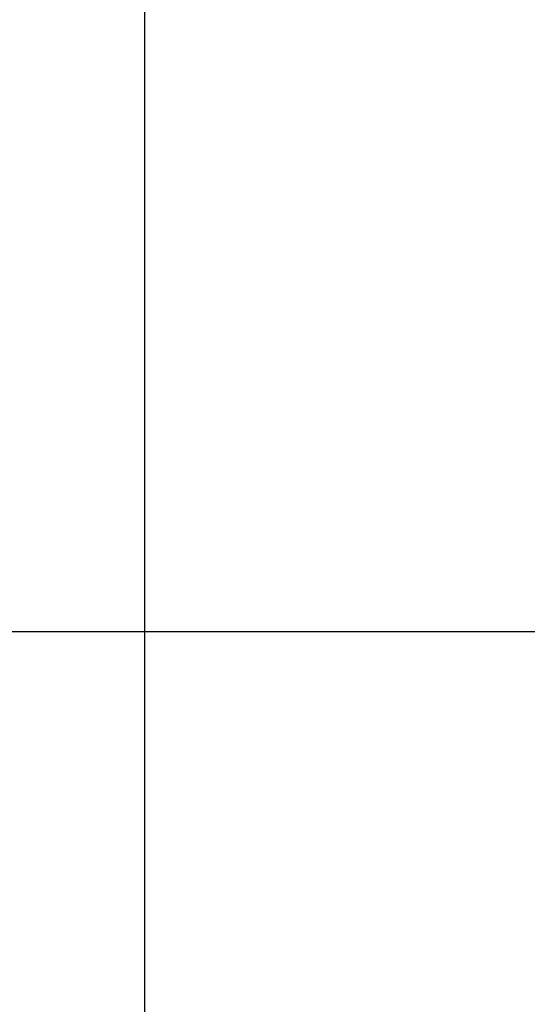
# Model space of a CAD drawing. Header units: inches. Extents: x -2126 to 1950, y 74 to 2136.
# Tile 49 of 52: x 223 to 227, y 137 to 145. Entities that reach past the tile are written whole.
import ezdxf

# ---------------------------------------------------------------- set-up
doc = ezdxf.new("R2010")
doc.units = ezdxf.units.IN
doc.header["$MEASUREMENT"] = 0
doc.layers.add('DIM', color=4, linetype='Continuous')

msp = doc.modelspace()

# ---------------------------------------------------------------- linework, layer by layer
at = {"layer": 'DIM', "color": 7}
for p, q in [((224.0308, 171.3423), (224.0308, 108.9423)), ((224.0308, 170.6946), (224.0308, 109.5899)), ((181.0308, 140.1423), (229.8271, 140.1423)), ((221.0308, 140.1423), (269.8271, 140.1423)), ((221.0308, 140.1423), (233.3308, 140.1423))]:
    msp.add_line(p, q, dxfattribs=at)

doc.saveas('drawing.dxf')
